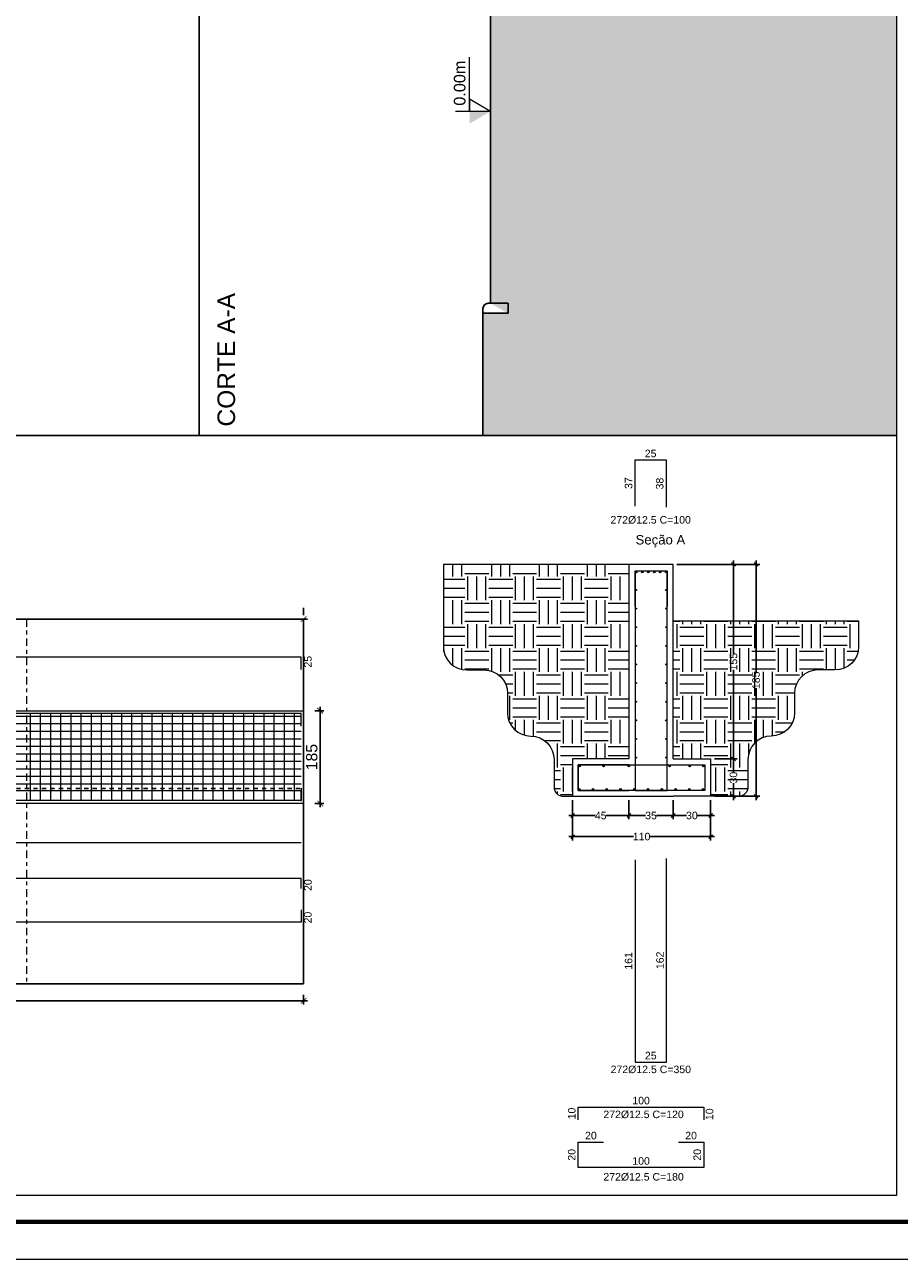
# Model space of a CAD drawing. Header units: millimetres. Extents: x 83 to 471, y -739 to 93.
# Tile 114 of 185: x 171 to 195, y -363 to -330. Entities that reach past the tile are written whole.
import ezdxf
from ezdxf.enums import TextEntityAlignment as Align

# ---------------------------------------------------------------- set-up
doc = ezdxf.new("R2010")
doc.units = ezdxf.units.MM
doc.linetypes.add('CYPE_RAYA', pattern=[0.225, 0.1125, -0.1125])
doc.linetypes.add('CYPE_RAYAPUNTO', pattern=[0.4125, 0.2025, -0.105, 0, -0.105])
for name, color, linetype, lineweight in [('.', 7, 'Continuous', 5), ('__MAGNUS.Cota', 30, 'Continuous', 9), ('__MAGNUS.Margem', 7, 'Continuous', 70), ('__MAGNUS.Selo', 7, 'Continuous', 30), ('ARM_LONGITUDINAL_Ø12_5', 7, 'Continuous', 9), ('ARM_LONGITUDINAL_Ø8', 7, 'Continuous', 9), ('ARM_TRANSVERSAL_Ø8', 7, 'Continuous', 9), ('CORTE - RAMPA', 7, 'Continuous', 0), ('COTAS', 250, 'Continuous', 5), ('ELE_COT_COT_ANCORAGENS', 7, 'Continuous', 9), ('ELE_COT_COT_LIN_APOIOS', 7, 'CYPE_RAYAPUNTO', 9), ('PECA_COMPLETA', 7, 'Continuous', 0), ('SAP_DIMENSION_Y_ARM', 7, 'Continuous', 0), ('SEC_CONT_VIG_CONCRETO_CORTE', 7, 'Continuous', 9), ('SEC_COTAS_SEC_DIM_VIGA', 7, 'Continuous', 9), ('SEC_REF_TXT_NOMES', 7, 'Continuous', 9), ('SEC_REF_TXT_POSICOES_ARM_ESTRIBOS', 7, 'Continuous', 9)]:
    doc.layers.add(name, color=color, linetype=linetype, lineweight=lineweight)
doc.styles.add('Arial', font='arial.ttf')
doc.styles.add('Arial Narrow', font='ARIALN.TTF')
doc.dimstyles.new('Copy of UM_75.000000', dxfattribs={"dimtxt": 0.3, "dimasz": 0.15, "dimexe": 0.1, "dimexo": 0.3, "dimgap": 0.07, "dimtad": 1, "dimdec": 0, "dimlfac": 75, "dimzin": 0, "dimdsep": 46, "dimtxsty": 'Arial', "dimblk": 'DOT', "dimcen": 0.09, "dimdle": 0.1, "dimclrd": 30, "dimclre": 30, "dimclrt": 7, "dimadec": 1, "dimazin": 2, "dimtfac": 1, "dimtdec": 0, "dimtofl": 0, "dimtmove": 0, "dimatfit": 3, "dimldrblk": 'DOT', "dimfxl": 1, "dimtolj": 1, "dimarcsym": 0})
doc.dimstyles.new('cype_oblique', dxfattribs={"dimtxt": 0.2, "dimasz": 0.1, "dimexe": 0.1, "dimexo": 0.1, "dimgap": 0, "dimtad": 0, "dimdec": 0, "dimlfac": 30, "dimzin": 0, "dimdsep": 46, "dimtxsty": 'Arial', "dimblk1": 'OBLIQUE', "dimblk2": 'OBLIQUE', "dimsah": 1, "dimcen": 0.09, "dimdle": 0.1, "dimadec": 0, "dimazin": 0, "dimtfac": 1, "dimtdec": 0, "dimtofl": 0, "dimtmove": 2, "dimatfit": 3, "dimfxl": 1, "dimtolj": 1, "dimtzin": 0, "dimarcsym": 0})
doc.dimstyles.new('UM_30.000000', dxfattribs={"dimtxt": 0.22, "dimasz": 0.1, "dimexe": 0.1, "dimexo": 0.3, "dimgap": 0.07, "dimtad": 1, "dimdec": 0, "dimlfac": 30, "dimzin": 0, "dimdsep": 46, "dimtxsty": 'Arial', "dimblk": 'DOT', "dimcen": 0.09, "dimdle": 0.1, "dimclrd": 30, "dimclre": 30, "dimclrt": 256, "dimadec": 1, "dimazin": 2, "dimtfac": 1, "dimtdec": 0, "dimtofl": 0, "dimtmove": 0, "dimatfit": 3, "dimldrblk": 'DOT', "dimfxl": 1, "dimtolj": 1, "dimarcsym": 0})
pattern_1 = [(0, (0.17, 277.9074), (0.635, 0.635), [0.635, -0.635]), (0, (0.17, 278.1455), (0.635, 0.635), [0.635, -0.635]), (0, (0.17, 278.38365), (0.635, 0.635), [0.635, -0.635]), (90, (0.2494, 278.463), (-0.635, 0.635), [0.635, -0.635]), (90, (0.4875, 278.463), (-0.635, 0.635), [0.635, -0.635]), (90, (0.7256, 278.463), (-0.635, 0.635), [0.635, -0.635])]

# ---------------------------------------------------------------- blocks, each defined once
blk = doc.blocks.new('*U1863')
at = {"layer": '__MAGNUS.Margem', "linetype": 'Continuous'}
blk.add_line((-980.92, -2.28), (173.08, -2.28), dxfattribs=at)
at = {"layer": '__MAGNUS.Margem', "lineweight": 9}
blk.add_line((-1005.92, -12.28), (183.08, -12.28), dxfattribs=at)
at = {"layer": '__MAGNUS.Selo', "style": 'Arial Narrow', "width": 1}
for tag, height, p in [('PROPRIETÁRIO', 3.4, (17.21, 48.91)), ('EDIFICAÇÃORESIDENCIAL', 3.4, (17.21, 40.61)), ('ESTRUTURAL', 3.4, (17.8, 20.69)), ('ANTEPROJETO', 2.43, (111.69, 13.5)), ('ARQ01/01', 5.5, (139.44, 9.5)), ('INDICADA', 2.43, (111.53, 8))]:
    blk.add_attdef(tag, text='', height=height, dxfattribs=at).set_placement(p, align=Align.MIDDLE_LEFT)
at = {"layer": '__MAGNUS.Selo', "lineweight": 30, "flags": 104}
for tag, p in [('ENDEREÇODAOBRA', (17.21, 33.54)), ('ENDEREÇODAOBRA', (17.21, 27.87)), ('TÍTULO', (17.21, 10.8))]:
    blk.add_attdef(tag, text='', height=3.4, dxfattribs=at).set_placement(p, align=Align.MIDDLE_LEFT)
blk = doc.blocks.new('CORTEA-A')
at = {"layer": '.', "true_color": 0x939598}
h = blk.add_hatch(dxfattribs=at)
h.set_pattern_fill('EARTH', color=252, scale=0.1333)
h.paths.add_polyline_path([(18.528, 61.143), (18.528, 0), (7.542, 0), (7.542, 3.243), (8.208, 3.243), (7.742, 3.51), (7.742, 13.708), (8.208, 13.708), (8.208, 13.975), (9.408, 15.018), (9.408, 17.86), (9.408, 17.86), (9.408, 18.927), (9.408, 18.927), (12.542, 22.127), (12.542, 24.375), (12.608, 24.375), (12.608, 25.842), (12.542, 25.842), (10.542, 27.908), (10.542, 32.442), (11.408, 32.442), (11.408, 32.376), (11.875, 32.375), (11.875, 33.176), (11.408, 33.176), (11.408, 32.909), (10.542, 32.909), (10.542, 42.309), (11.408, 42.309), (11.408, 42.242), (11.875, 42.242), (11.875, 43.042), (11.408, 43.042), (11.408, 42.775), (10.542, 42.775), (10.542, 56.66), (11.008, 60.631), (11.008, 61.143), (18.528, 61.143)], is_closed=False)
h.paths.add_polyline_path([(10.225, 31.947), (10.991, 31.947), (10.991, 31.354), (10.225, 31.354)])
h.paths.add_polyline_path([(9.072, 17.183), (9.408, 17.183), (9.408, 16.59), (9.072, 16.59)])
h.paths.add_polyline_path([(10.857, 27.751), (11.626, 27.751), (11.626, 27.158), (10.857, 27.158)])
h.paths.add_polyline_path([(12.078, 26.965), (12.644, 26.965), (12.644, 26.371), (12.078, 26.371)], flags=16)
h.paths.add_polyline_path([(10.542, 44.179), (10.991, 44.179), (10.991, 43.586), (10.542, 43.586)], flags=16)
h.paths.add_polyline_path([(12.635, 34.284), (12.635, 40.867), (13.951, 40.867), (13.951, 34.284)], flags=16)
h.paths.add_polyline_path([(12.635, 18.33), (12.635, 24.912), (13.951, 24.912), (13.951, 18.33)], flags=16)
h.paths.add_polyline_path([(10.624, 34.314), (11.193, 34.314), (11.193, 33.722), (10.624, 33.722)], flags=16)
h.paths.add_polyline_path([(10.624, 41.645), (11.193, 41.645), (11.193, 41.053), (10.624, 41.053)], flags=16)
h.paths.add_polyline_path([(14.637, 18.288), (14.637, 24.954), (16.424, 24.954), (16.424, 18.288)], flags=16)
at = {"layer": 'COTAS'}
h = blk.add_hatch(color=256, dxfattribs=at)
h.dxf.hatch_style = 1
h.paths.add_polyline_path([(7.185, 8.282), (7.742, 8.609), (7.185, 8.609), (7.185, 8.282)])
for p, q in [((0, 0), (0, 61.143)), ((7.742, 13.708), (7.742, 3.51)), ((7.542, 0), (7.542, 3.372)), ((7.68, 3.51), (8.208, 3.51)), ((8.208, 3.51), (8.208, 3.243)), ((7.542, 3.243), (8.208, 3.243))]:
    blk.add_line(p, q)
blk.add_arc((7.68, 3.372), 0.138, 90, 180)
for p, q in [((7.185, 8.609), (7.185, 10.046)), ((7.742, 8.609), (7.185, 8.936)), ((7.185, 8.936), (7.185, 8.609)), ((7.742, 8.609), (6.813, 8.609))]:
    blk.add_line(p, q, dxfattribs=at)
at = {"layer": 'CORTE - RAMPA', "style": 'Arial'}
blk.add_text('0.00m', height=0.308, rotation=90, dxfattribs=at).set_placement((7.075, 8.76))
at = {"layer": 'SAP_DIMENSION_Y_ARM', "lineweight": 9, "style": 'Arial'}
blk.add_text('CORTE A-A ', height=0.4667, rotation=90, dxfattribs=at).set_placement((0.955, 0.235))
blk = doc.blocks.new('_ARCHTICK')
at = {"color": 0, "linetype": 'ByBlock', "const_width": 0.15}
blk.add_lwpolyline([(-0.5, -0.5), (0.5, 0.5)], dxfattribs=at)
blk = doc.blocks.new('*D2546')
at = {"layer": 'COTAS', "lineweight": -2}
for p, q in [((105.212, -345.306), (105.212, -345.506)), ((178.767, -345.306), (178.767, -345.506)), ((105.112, -345.606), (178.867, -345.606))]:
    blk.add_line(p, q, dxfattribs=at)
at = {"layer": 'Defpoints', "color": 0}
for p in [(105.212, -345.606), (178.767, -345.606), (178.767, -345.606)]:
    blk.add_point(p, dxfattribs=at)
at = {"layer": 'COTAS', "linetype": 'ByBlock', "lineweight": -2, "xscale": 0.15, "yscale": 0.15, "zscale": 0.15, "rotation": 180}
blk.add_blockref('_ARCHTICK', (105.212, -345.606), dxfattribs=at)
at = {"layer": 'COTAS', "linetype": 'ByBlock', "lineweight": -2, "xscale": 0.15, "yscale": 0.15, "zscale": 0.15}
blk.add_blockref('_ARCHTICK', (178.767, -345.606), dxfattribs=at)
at = {"layer": 'COTAS', "color": 7, "insert": (141.989, -345.383), "char_height": 0.3, "attachment_point": 5, "style": 'Arial'}
blk.add_mtext('\\A1;5517', dxfattribs=at)
blk = doc.blocks.new('_DOT')
at = {"layer": '__MAGNUS.Cota', "linetype": 'ByBlock'}
blk.add_line((-0.5, 0), (-1, 0), dxfattribs=at)
at = {"layer": '__MAGNUS.Cota', "linetype": 'ByBlock', "const_width": 0.5}
blk.add_lwpolyline([(-0.25, 0, 1), (0.25, 0, 1)], format="xyb", close=True, dxfattribs=at)
blk = doc.blocks.new('DOT')
at = {"color": 0, "linetype": 'ByBlock'}
blk.add_line((-0.5, 0), (-1, 0), dxfattribs=at)
at = {"color": 0, "linetype": 'ByBlock', "const_width": 0.5}
blk.add_lwpolyline([(-0.25, 0, 1), (0.25, 0, 1)], format="xyb", close=True, dxfattribs=at)
blk = doc.blocks.new('*D2549')
at = {"layer": 'COTAS', "lineweight": -2}
for p, q in [((179.067, -348.041), (179.307, -348.041)), ((179.207, -347.941), (179.207, -350.608)), ((179.067, -350.508), (179.307, -350.508))]:
    blk.add_line(p, q, dxfattribs=at)
at = {"layer": 'Defpoints', "color": 0}
for p in [(178.767, -348.041), (178.767, -350.508), (179.207, -350.508)]:
    blk.add_point(p, dxfattribs=at)
at = {"layer": 'COTAS', "linetype": 'ByBlock', "lineweight": -2, "xscale": 0.15, "yscale": 0.15, "zscale": 0.15}
for p, rotation in [((179.207, -348.041), 90), ((179.207, -350.508), 270)]:
    blk.add_blockref('_ARCHTICK', p, dxfattribs=dict(at, rotation=rotation))
at = {"layer": 'COTAS', "color": 7, "insert": (178.984, -349.274), "char_height": 0.3, "attachment_point": 5, "rotation": 90, "style": 'Arial'}
blk.add_mtext('\\A1;185', dxfattribs=at)
blk = doc.blocks.new('_OBLIQUE')
at = {"color": 0, "linetype": 'ByBlock', "lineweight": -2}
blk.add_line((-0.5, -0.5), (0.5, 0.5), dxfattribs=at)
blk = doc.blocks.new('*D2550')
at = {"layer": 'Defpoints', "color": 0}
for p in [(189.58, -349.324), (189.58, -350.315), (190.187, -350.315)]:
    blk.add_point(p, dxfattribs=at)
at = {"layer": 'SEC_COTAS_SEC_DIM_VIGA', "color": 0, "lineweight": -2}
for p, q in [((189.68, -349.324), (190.287, -349.324)), ((190.187, -349.224), (190.187, -349.677)), ((190.187, -350.415), (190.187, -349.963)), ((189.68, -350.315), (190.287, -350.315))]:
    blk.add_line(p, q, dxfattribs=at)
at = {"layer": 'SEC_COTAS_SEC_DIM_VIGA', "color": 0, "linetype": 'ByBlock', "lineweight": -2, "xscale": 0.1, "yscale": 0.1, "zscale": 0.1}
for p, rotation in [((190.187, -349.324), 90), ((190.187, -350.315), 270)]:
    blk.add_blockref('_OBLIQUE', p, dxfattribs=dict(at, rotation=rotation))
at = {"layer": 'SEC_COTAS_SEC_DIM_VIGA', "color": 0, "insert": (190.187, -349.82), "char_height": 0.2, "attachment_point": 5, "rotation": 90, "style": 'Arial'}
blk.add_mtext('\\A1;30', dxfattribs=at)
blk = doc.blocks.new('*D2551')
at = {"layer": 'Defpoints', "color": 0}
for p in [(188.584, -344.154), (190.187, -344.154), (189.58, -349.324)]:
    blk.add_point(p, dxfattribs=at)
at = {"layer": 'SEC_COTAS_SEC_DIM_VIGA', "color": 0, "lineweight": -2}
for p, q in [((190.187, -344.054), (190.187, -346.527)), ((188.684, -344.154), (190.287, -344.154)), ((190.187, -349.424), (190.187, -346.952)), ((189.68, -349.324), (190.287, -349.324))]:
    blk.add_line(p, q, dxfattribs=at)
at = {"layer": 'SEC_COTAS_SEC_DIM_VIGA', "color": 0, "linetype": 'ByBlock', "lineweight": -2, "xscale": 0.1, "yscale": 0.1, "zscale": 0.1}
for p, rotation in [((190.187, -344.154), 90), ((190.187, -349.324), 270)]:
    blk.add_blockref('_OBLIQUE', p, dxfattribs=dict(at, rotation=rotation))
at = {"layer": 'SEC_COTAS_SEC_DIM_VIGA', "color": 0, "insert": (190.187, -346.739), "char_height": 0.2, "attachment_point": 5, "rotation": 90, "style": 'Arial'}
blk.add_mtext('\\A1;155', dxfattribs=at)
blk = doc.blocks.new('*D2552')
at = {"layer": 'Defpoints', "color": 0}
for p in [(188.584, -350.315), (189.58, -350.315), (189.58, -350.827)]:
    blk.add_point(p, dxfattribs=at)
at = {"layer": 'SEC_COTAS_SEC_DIM_VIGA', "color": 0, "lineweight": -2}
for p, q in [((188.584, -350.415), (188.584, -350.927)), ((189.58, -350.415), (189.58, -350.927)), ((188.484, -350.827), (188.939, -350.827)), ((189.68, -350.827), (189.224, -350.827))]:
    blk.add_line(p, q, dxfattribs=at)
at = {"layer": 'SEC_COTAS_SEC_DIM_VIGA', "color": 0, "linetype": 'ByBlock', "lineweight": -2, "xscale": 0.1, "yscale": 0.1, "zscale": 0.1, "rotation": 180}
blk.add_blockref('_OBLIQUE', (188.584, -350.827), dxfattribs=at)
at = {"layer": 'SEC_COTAS_SEC_DIM_VIGA', "color": 0, "linetype": 'ByBlock', "lineweight": -2, "xscale": 0.1, "yscale": 0.1, "zscale": 0.1}
blk.add_blockref('_OBLIQUE', (189.58, -350.827), dxfattribs=at)
at = {"layer": 'SEC_COTAS_SEC_DIM_VIGA', "color": 0, "insert": (189.082, -350.827), "char_height": 0.2, "attachment_point": 5, "style": 'Arial'}
blk.add_mtext('\\A1;30', dxfattribs=at)
blk = doc.blocks.new('*D2553')
at = {"layer": 'Defpoints', "color": 0}
for p in [(185.912, -350.315), (187.408, -350.315), (185.912, -350.827)]:
    blk.add_point(p, dxfattribs=at)
at = {"layer": 'SEC_COTAS_SEC_DIM_VIGA', "color": 0, "lineweight": -2}
for p, q in [((185.912, -350.415), (185.912, -350.927)), ((187.408, -350.415), (187.408, -350.927)), ((185.812, -350.827), (186.512, -350.827)), ((187.508, -350.827), (186.808, -350.827))]:
    blk.add_line(p, q, dxfattribs=at)
at = {"layer": 'SEC_COTAS_SEC_DIM_VIGA', "color": 0, "linetype": 'ByBlock', "lineweight": -2, "xscale": 0.1, "yscale": 0.1, "zscale": 0.1, "rotation": 180}
blk.add_blockref('_OBLIQUE', (185.912, -350.827), dxfattribs=at)
at = {"layer": 'SEC_COTAS_SEC_DIM_VIGA', "color": 0, "linetype": 'ByBlock', "lineweight": -2, "xscale": 0.1, "yscale": 0.1, "zscale": 0.1}
blk.add_blockref('_OBLIQUE', (187.408, -350.827), dxfattribs=at)
at = {"layer": 'SEC_COTAS_SEC_DIM_VIGA', "color": 0, "insert": (186.66, -350.827), "char_height": 0.2, "attachment_point": 5, "style": 'Arial'}
blk.add_mtext('\\A1;45', dxfattribs=at)
blk = doc.blocks.new('*D2554')
at = {"layer": 'Defpoints', "color": 0}
for p in [(188.584, -344.154), (190.785, -344.154), (189.58, -350.315)]:
    blk.add_point(p, dxfattribs=at)
at = {"layer": 'SEC_COTAS_SEC_DIM_VIGA', "color": 0, "lineweight": -2}
for p, q in [((190.785, -344.054), (190.785, -347.022)), ((188.684, -344.154), (190.885, -344.154)), ((190.785, -350.415), (190.785, -347.447)), ((189.68, -350.315), (190.885, -350.315))]:
    blk.add_line(p, q, dxfattribs=at)
at = {"layer": 'SEC_COTAS_SEC_DIM_VIGA', "color": 0, "linetype": 'ByBlock', "lineweight": -2, "xscale": 0.1, "yscale": 0.1, "zscale": 0.1}
for p, rotation in [((190.785, -344.154), 90), ((190.785, -350.315), 270)]:
    blk.add_blockref('_OBLIQUE', p, dxfattribs=dict(at, rotation=rotation))
at = {"layer": 'SEC_COTAS_SEC_DIM_VIGA', "color": 0, "insert": (190.785, -347.235), "char_height": 0.2, "attachment_point": 5, "rotation": 90, "style": 'Arial'}
blk.add_mtext('\\A1;185', dxfattribs=at)
blk = doc.blocks.new('*D2555')
at = {"layer": 'Defpoints', "color": 0}
for p in [(185.912, -350.315), (189.58, -350.315), (185.912, -351.386)]:
    blk.add_point(p, dxfattribs=at)
at = {"layer": 'SEC_COTAS_SEC_DIM_VIGA', "color": 0, "lineweight": -2}
for p, q in [((185.912, -350.415), (185.912, -351.486)), ((189.58, -350.415), (189.58, -351.486)), ((185.812, -351.386), (187.534, -351.386)), ((189.68, -351.386), (187.957, -351.386))]:
    blk.add_line(p, q, dxfattribs=at)
at = {"layer": 'SEC_COTAS_SEC_DIM_VIGA', "color": 0, "linetype": 'ByBlock', "lineweight": -2, "xscale": 0.1, "yscale": 0.1, "zscale": 0.1, "rotation": 180}
blk.add_blockref('_OBLIQUE', (185.912, -351.386), dxfattribs=at)
at = {"layer": 'SEC_COTAS_SEC_DIM_VIGA', "color": 0, "linetype": 'ByBlock', "lineweight": -2, "xscale": 0.1, "yscale": 0.1, "zscale": 0.1}
blk.add_blockref('_OBLIQUE', (189.58, -351.386), dxfattribs=at)
at = {"layer": 'SEC_COTAS_SEC_DIM_VIGA', "color": 0, "insert": (187.746, -351.386), "char_height": 0.2, "attachment_point": 5, "style": 'Arial'}
blk.add_mtext('\\A1;110', dxfattribs=at)
blk = doc.blocks.new('*U2467')
at = {"layer": 'ARM_LONGITUDINAL_Ø12_5'}
blk.add_circle((0, 0), 0.0208, dxfattribs=at)
blk = doc.blocks.new('*U2466')
at = {"color": 0, "linetype": 'ByBlock', "lineweight": -2, "transparency": 16777216}
for p in [(0, 0), (0.366, 0), (0.731, 0), (1.097, 0), (1.463, 0), (1.828, 0), (2.194, 0), (2.56, 0), (2.925, 0), (3.291, 0)]:
    blk.add_blockref('*U2467', p, dxfattribs=at)
blk = doc.blocks.new('*U2469')
at = {"layer": 'ARM_LONGITUDINAL_Ø12_5'}
blk.add_circle((0, 0), 0.0208, dxfattribs=at)
blk = doc.blocks.new('*U2468')
at = {"color": 0, "linetype": 'ByBlock', "lineweight": -2, "transparency": 16777216}
for p in [(0, 0), (0.158, 0), (0.317, 0), (0.475, 0), (0.633, 0), (0.792, 0)]:
    blk.add_blockref('*U2469', p, dxfattribs=at)
blk = doc.blocks.new('*D2556')
at = {"layer": 'Defpoints', "color": 0}
for p in [(187.573, -341.38), (187.573, -341.38), (187.573, -342.611)]:
    blk.add_point(p, dxfattribs=at)
at = {"layer": 'COTAS', "insert": (187.4, -341.995), "char_height": 0.2, "attachment_point": 5, "rotation": 90, "style": 'Arial'}
blk.add_mtext('\\A1;37', dxfattribs=at)
blk = doc.blocks.new('*D2557')
at = {"layer": 'Defpoints', "color": 0}
for p in [(187.573, -341.38), (188.4, -341.38), (188.4, -341.38)]:
    blk.add_point(p, dxfattribs=at)
at = {"layer": 'COTAS', "insert": (187.986, -341.208), "char_height": 0.2, "attachment_point": 5, "style": 'Arial'}
blk.add_mtext('\\A1;25', dxfattribs=at)
blk = doc.blocks.new('*D2558')
at = {"layer": 'Defpoints', "color": 0}
for p in [(187.573, -352.003), (187.573, -352.003), (187.573, -357.376)]:
    blk.add_point(p, dxfattribs=at)
at = {"layer": 'COTAS', "insert": (187.4, -354.69), "char_height": 0.2, "attachment_point": 5, "rotation": 90, "style": 'Arial'}
blk.add_mtext('\\A1;161', dxfattribs=at)
blk = doc.blocks.new('*D2559')
at = {"layer": 'Defpoints', "color": 0}
for p in [(187.573, -357.376), (187.573, -357.378), (188.408, -357.378)]:
    blk.add_point(p, dxfattribs=at)
at = {"layer": 'COTAS', "insert": (187.99, -357.206), "char_height": 0.2, "attachment_point": 5, "style": 'Arial'}
blk.add_mtext('\\A1;25', dxfattribs=at)
blk = doc.blocks.new('*D2560')
at = {"layer": 'Defpoints', "color": 0}
for p in [(188.408, -351.969), (188.408, -351.969), (188.408, -357.378)]:
    blk.add_point(p, dxfattribs=at)
at = {"layer": 'COTAS', "insert": (188.236, -354.674), "char_height": 0.2, "attachment_point": 5, "rotation": 90, "style": 'Arial'}
blk.add_mtext('\\A1;162', dxfattribs=at)
blk = doc.blocks.new('*D2561')
at = {"layer": 'Defpoints', "color": 0}
for p in [(186.064, -360.178), (189.399, -360.178), (189.399, -360.178)]:
    blk.add_point(p, dxfattribs=at)
at = {"layer": 'COTAS', "insert": (187.732, -360.006), "char_height": 0.2, "attachment_point": 5, "style": 'Arial'}
blk.add_mtext('\\A1;100', dxfattribs=at)
blk = doc.blocks.new('*D2562')
at = {"layer": 'Defpoints', "color": 0}
for p in [(186.062, -359.503), (186.062, -360.178), (186.064, -360.178)]:
    blk.add_point(p, dxfattribs=at)
at = {"layer": 'COTAS', "insert": (185.89, -359.841), "char_height": 0.2, "attachment_point": 5, "rotation": 90, "style": 'Arial'}
blk.add_mtext('\\A1;20', dxfattribs=at)
blk = doc.blocks.new('*D2563')
at = {"layer": 'Defpoints', "color": 0}
for p in [(186.062, -359.503), (186.062, -359.503), (186.735, -359.503)]:
    blk.add_point(p, dxfattribs=at)
at = {"layer": 'COTAS', "insert": (186.399, -359.331), "char_height": 0.2, "attachment_point": 5, "style": 'Arial'}
blk.add_mtext('\\A1;20', dxfattribs=at)
blk = doc.blocks.new('*D2564')
at = {"layer": 'Defpoints', "color": 0}
for p in [(188.724, -359.503), (189.397, -359.503), (189.397, -359.503)]:
    blk.add_point(p, dxfattribs=at)
at = {"layer": 'COTAS', "insert": (189.06, -359.331), "char_height": 0.2, "attachment_point": 5, "style": 'Arial'}
blk.add_mtext('\\A1;20', dxfattribs=at)
blk = doc.blocks.new('*D2565')
at = {"layer": 'Defpoints', "color": 0}
for p in [(189.397, -359.503), (189.397, -360.178), (189.399, -360.178)]:
    blk.add_point(p, dxfattribs=at)
at = {"layer": 'COTAS', "insert": (189.225, -359.841), "char_height": 0.2, "attachment_point": 5, "rotation": 90, "style": 'Arial'}
blk.add_mtext('\\A1;20', dxfattribs=at)
blk = doc.blocks.new('*D2566')
at = {"layer": 'Defpoints', "color": 0}
for p in [(186.064, -358.573), (189.399, -358.573), (189.399, -358.573)]:
    blk.add_point(p, dxfattribs=at)
at = {"layer": 'COTAS', "insert": (187.732, -358.401), "char_height": 0.2, "attachment_point": 5, "style": 'Arial'}
blk.add_mtext('\\A1;100', dxfattribs=at)
blk = doc.blocks.new('*D2567')
at = {"layer": 'Defpoints', "color": 0}
for p in [(186.064, -358.573), (186.064, -358.573), (186.064, -358.916)]:
    blk.add_point(p, dxfattribs=at)
at = {"layer": 'COTAS', "insert": (185.892, -358.744), "char_height": 0.2, "attachment_point": 5, "rotation": 90, "style": 'Arial'}
blk.add_mtext('\\A1;10', dxfattribs=at)
blk = doc.blocks.new('*D2568')
at = {"layer": 'Defpoints', "color": 0}
for p in [(189.399, -358.573), (189.723, -358.573), (189.399, -358.916)]:
    blk.add_point(p, dxfattribs=at)
at = {"layer": 'COTAS', "insert": (189.551, -358.763), "char_height": 0.2, "attachment_point": 5, "rotation": 90, "style": 'Arial'}
blk.add_mtext('\\A1;10', dxfattribs=at)
blk = doc.blocks.new('*D2569')
at = {"layer": 'Defpoints', "color": 0}
for p in [(188.4, -341.38), (188.4, -341.38), (188.4, -342.632)]:
    blk.add_point(p, dxfattribs=at)
at = {"layer": 'COTAS', "insert": (188.228, -342.006), "char_height": 0.2, "attachment_point": 5, "rotation": 90, "style": 'Arial'}
blk.add_mtext('\\A1;38', dxfattribs=at)
blk = doc.blocks.new('*D2578')
at = {"layer": 'COTAS', "lineweight": -2}
for p, q in [((178.867, -355.748), (105.112, -355.748)), ((105.212, -355.594), (105.212, -355.848)), ((178.767, -355.594), (178.767, -355.848))]:
    blk.add_line(p, q, dxfattribs=at)
at = {"layer": 'Defpoints', "color": 0}
for p in [(105.212, -355.294), (178.767, -355.294), (105.212, -355.748)]:
    blk.add_point(p, dxfattribs=at)
at = {"layer": 'COTAS', "linetype": 'ByBlock', "lineweight": -2, "xscale": 0.15, "yscale": 0.15, "zscale": 0.15, "rotation": 180}
blk.add_blockref('_ARCHTICK', (105.212, -355.748), dxfattribs=at)
at = {"layer": 'COTAS', "linetype": 'ByBlock', "lineweight": -2, "xscale": 0.15, "yscale": 0.15, "zscale": 0.15}
blk.add_blockref('_ARCHTICK', (178.767, -355.748), dxfattribs=at)
at = {"layer": 'COTAS', "color": 7, "insert": (141.989, -355.525), "char_height": 0.3, "attachment_point": 5, "style": 'Arial'}
blk.add_mtext('\\A1;5517', dxfattribs=at)
blk = doc.blocks.new('*D2579')
at = {"layer": 'Defpoints', "color": 0}
for p in [(187.408, -350.315), (188.584, -350.315), (188.584, -350.827)]:
    blk.add_point(p, dxfattribs=at)
at = {"layer": 'SEC_COTAS_SEC_DIM_VIGA', "color": 0, "lineweight": -2}
for p, q in [((187.408, -350.415), (187.408, -350.927)), ((188.584, -350.415), (188.584, -350.927)), ((187.308, -350.827), (187.852, -350.827)), ((188.684, -350.827), (188.14, -350.827))]:
    blk.add_line(p, q, dxfattribs=at)
at = {"layer": 'SEC_COTAS_SEC_DIM_VIGA', "color": 0, "linetype": 'ByBlock', "lineweight": -2, "xscale": 0.1, "yscale": 0.1, "zscale": 0.1, "rotation": 180}
blk.add_blockref('_OBLIQUE', (187.408, -350.827), dxfattribs=at)
at = {"layer": 'SEC_COTAS_SEC_DIM_VIGA', "color": 0, "linetype": 'ByBlock', "lineweight": -2, "xscale": 0.1, "yscale": 0.1, "zscale": 0.1}
blk.add_blockref('_OBLIQUE', (188.584, -350.827), dxfattribs=at)
at = {"layer": 'SEC_COTAS_SEC_DIM_VIGA', "color": 0, "insert": (187.996, -350.827), "char_height": 0.2, "attachment_point": 5, "style": 'Arial'}
blk.add_mtext('\\A1;35', dxfattribs=at)
blk = doc.blocks.new('*U2471')
at = {"layer": 'ARM_TRANSVERSAL_Ø8'}
blk.add_line((0, 1.166), (0, -1.166), dxfattribs=at)
blk = doc.blocks.new('*U2470')
at = {"layer": 'COTAS', "color": 0, "linetype": 'ByBlock', "lineweight": -2, "transparency": 16777216}
for p in [(66.15, 0), (66.42, 0), (66.69, 0), (66.96, 0), (67.23, 0), (67.5, 0), (67.77, 0), (68.04, 0), (68.31, 0), (68.58, 0), (68.85, 0), (69.12, 0), (69.39, 0), (69.66, 0), (69.93, 0), (70.2, 0), (70.47, 0), (70.74, 0), (71.01, 0), (71.28, 0), (71.55, 0), (71.82, 0), (72.09, 0), (72.36, 0), (72.63, 0), (72.9, 0), (73.17, 0)]:
    blk.add_blockref('*U2471', p, dxfattribs=at)

msp = doc.modelspace()

# ---------------------------------------------------------------- hatches: boundary and pattern name
at = {"layer": '.', "lineweight": 0}
h = msp.add_hatch(dxfattribs=at)
h.set_pattern_fill('EARTH', color=253, scale=0.1)
h.set_pattern_definition(pattern_1)
h.paths.add_polyline_path([(187.40761, -344.15413), (182.48224, -344.15413), (182.48224, -346.34137, 0.41421356), (183.10068, -346.95981), (183.56451, -346.95981, -0.41421356), (184.18295, -347.57825), (184.18295, -348.0983, 0.41421356), (184.8014, -348.71674, -0.41421356), (185.41984, -349.33518), (185.41984, -350.06782, 0.41421356), (185.66723, -350.31521), (185.91462, -350.31521), (185.91462, -349.32434), (187.40761, -349.32434), (187.40761, -344.15413)], is_closed=False)
h = msp.add_hatch(dxfattribs=at)
h.set_pattern_fill('EARTH', color=253, scale=0.1, angle=180)
h.set_pattern_definition(pattern_1)
h.paths.add_polyline_path([(188.58358, -345.65413), (193.50895, -345.65413), (193.50895, -346.34137, -0.41421356), (192.89051, -346.95981), (192.42668, -346.95981, 0.41421356), (191.80824, -347.57825), (191.80824, -348.0983, -0.41421356), (191.1898, -348.71674, 0.41421356), (190.57136, -349.33518), (190.57136, -350.06782, -0.41421356), (190.32397, -350.31521), (189.57958, -350.31521), (189.57958, -349.32434), (188.58358, -349.32434), (188.58358, -345.65413)], is_closed=False)

# ---------------------------------------------------------------- linework, layer by layer
for p, q in [((96.62457, -340.72609), (194.51797, -340.72609)), ((178.76684, -345.60631), (178.76684, -355.29427)), ((178.76684, -355.29427), (105.2119, -355.29427))]:
    msp.add_line(p, q)
at = {"linetype": 'CYPE_RAYA'}
msp.add_line((105.2119, -350.10757), (178.76684, -350.10757), dxfattribs=at)
at = {"layer": 'ARM_LONGITUDINAL_Ø12_5'}
for centre in [(186.09853, -349.51126), (186.73599, -349.51126), (187.40761, -349.51126), (188.48833, -349.51126), (189.02401, -349.51126), (189.3897, -349.51126)]:
    msp.add_circle(centre, 0.02083, dxfattribs=at)
at = {"layer": 'ARM_LONGITUDINAL_Ø8'}
for centre in [(187.60085, -344.83483), (188.39722, -344.83483), (187.60085, -345.32947), (188.39722, -345.32947), (187.60085, -345.82411), (188.39722, -345.82411), (187.60085, -346.31875), (188.39722, -346.31875), (187.60085, -346.81339), (188.39722, -346.81339), (187.60085, -347.30803), (188.39722, -347.30803), (187.60085, -347.80267), (188.39722, -347.80267), (187.60085, -348.29731), (188.39722, -348.29731), (187.60085, -348.79194), (188.39722, -348.79194), (187.60085, -349.28658), (188.39722, -349.28658)]:
    msp.add_circle(centre, 0.01333, dxfattribs=at)
at = {"layer": 'ARM_TRANSVERSAL_Ø8'}
for p, q in [((105.2789, -348.18472), (178.69984, -348.18472)), ((105.2789, -348.38472), (178.69984, -348.38472)), ((105.2789, -348.58472), (178.69984, -348.58472)), ((105.2789, -348.78472), (178.69984, -348.78472)), ((105.2789, -348.98472), (178.69984, -348.98472)), ((105.2789, -349.18472), (178.69984, -349.18472)), ((105.2789, -349.38472), (178.69984, -349.38472)), ((105.2789, -349.58472), (178.69984, -349.58472)), ((105.2789, -349.78472), (178.69984, -349.78472)), ((105.2789, -349.98472), (178.69984, -349.98472))]:
    msp.add_line(p, q, dxfattribs=at)
for points in [[(187.57261, -342.61108), (187.57261, -341.37971), (188.4, -341.37971), (188.4, -342.63167)], [(187.57261, -344.32258), (187.57261, -350.16247), (188.4276, -350.16247), (188.4276, -344.32258)], [(187.57261, -345.27024), (187.57261, -344.32258), (188.4276, -344.32258), (188.4276, -345.27024)], [(178.69984, -348.4481), (178.69984, -348.1181), (162.22537, -348.1181)], [(188.58358, -349.47709), (189.42683, -349.47709), (189.42683, -350.16247), (186.06436, -350.16247), (186.06436, -349.47709), (187.40761, -349.47709)], [(186.06436, -349.81978), (186.06436, -349.47709), (189.42683, -349.47709), (189.42683, -349.81978)], [(178.69984, -350.09806), (178.69984, -350.42806), (163.4974, -350.42806)], [(178.69984, -350.44057), (178.69984, -350.17457), (163.4974, -350.17457)], [(187.57261, -352.0035), (187.57261, -357.37606), (188.40819, -357.37822), (188.40819, -351.9692)], [(186.06436, -358.91566), (186.06436, -358.57297), (189.39922, -358.57297), (189.39922, -358.91566)], [(188.72382, -359.50348), (189.39707, -359.50348), (189.39922, -360.17807), (186.06436, -360.17807), (186.06221, -359.50348), (186.73545, -359.50348)]]:
    msp.add_lwpolyline(points, dxfattribs=at)
at = {"layer": 'ELE_COT_COT_LIN_APOIOS'}
msp.add_line((171.4019, -345.60631), (171.4019, -355.29427), dxfattribs=at)
at = {"layer": 'PECA_COMPLETA'}
for points in [[(194.51797, -360.92284), (96.62457, -360.92284), (96.62457, -279.58266), (194.51797, -279.58266)], [(178.76684, -350.50757), (105.2119, -350.50757), (105.2119, -348.0409), (178.76684, -348.0409)]]:
    msp.add_lwpolyline(points, close=True, dxfattribs=at)
for points in [[(178.69984, -346.94826), (178.69984, -346.61826), (163.03483, -346.61826)], [(178.69984, -351.54929), (162.77142, -351.54929)], [(178.69984, -352.76761), (178.69984, -352.50161), (163.03094, -352.50161)], [(178.69984, -353.33288), (178.69984, -353.66288), (163.03094, -353.66288)]]:
    msp.add_lwpolyline(points, dxfattribs=at)
at = {"layer": 'SEC_CONT_VIG_CONCRETO_CORTE', "color": 253, "lineweight": 0}
for points in [[(187.40761, -344.15413), (182.48224, -344.15413), (182.48224, -346.34137, 0.41421356), (183.10068, -346.95981), (183.56451, -346.95981, -0.41421356), (184.18295, -347.57825), (184.18295, -348.0983, 0.41421356), (184.8014, -348.71674), (184.8014, -348.71674, -0.41421356), (185.41984, -349.33518), (185.41984, -350.06782, 0.41421356), (185.66723, -350.31521), (185.91462, -350.31521)], [(188.58358, -345.65413), (193.50895, -345.65413), (193.50895, -346.34137, -0.41421356), (192.89051, -346.95981), (192.42668, -346.95981, 0.41421356), (191.80824, -347.57825), (191.80824, -348.0983, -0.41421356), (191.1898, -348.71674), (191.1898, -348.71674, 0.41421356), (190.57136, -349.33518), (190.57136, -350.06782, -0.41421356), (190.32397, -350.31521), (189.57958, -350.31521)]]:
    msp.add_lwpolyline(points, format="xyb", dxfattribs=at)
at = {"layer": 'SEC_CONT_VIG_CONCRETO_CORTE'}
for points in [[(188.58358, -344.15413), (187.40761, -344.15413), (187.40761, -349.32434)], [(188.58358, -349.32434), (188.58358, -344.15413), (188.58358, -344.15413)], [(187.40761, -349.32434), (185.91162, -349.32434), (185.91162, -350.31521), (187.40761, -350.31521)], [(188.58358, -349.32434), (189.57958, -349.32434), (189.57958, -350.31521), (188.58358, -350.31521)], [(187.40761, -349.47709), (186.06436, -349.47709), (186.06436, -350.16247), (187.40761, -350.16247)], [(188.58358, -349.47709), (189.42683, -349.47709), (189.42683, -350.16247), (188.58358, -350.16247)], [(187.40761, -350.31521), (188.58358, -350.31521)]]:
    msp.add_lwpolyline(points, dxfattribs=at)

# ---------------------------------------------------------------- block references
for name, p in [('CORTEA-A', (175.98995, -340.72609)), ('*U2468', (187.60677, -344.35675)), ('*U2466', (186.08856, -350.1283))]:
    msp.add_blockref(name, p)
at = {"layer": '__MAGNUS.Selo', "color": 7, "true_color": 0xffffff, "xscale": 0.0999999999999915, "yscale": 0.0999999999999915, "zscale": 0.0999999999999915}
msp.add_blockref('*U1863', (194.62889, -361.38966), dxfattribs=at)
at = {"layer": 'COTAS'}
msp.add_blockref('*U2470', (105.34846, -349.27423), dxfattribs=at)

# ---------------------------------------------------------------- texts
at = {"layer": 'ELE_COT_COT_ANCORAGENS', "style": 'Arial'}
for s, p in [('25', (178.97937, -346.89596)), ('20', (178.97937, -352.82968)), ('20', (178.97937, -353.69295))]:
    msp.add_text(s, height=0.2, rotation=90, dxfattribs=at).set_placement(p)
at = {"layer": 'SEC_REF_TXT_NOMES', "style": 'Arial'}
msp.add_text('Seção A', height=0.25, dxfattribs=at).set_placement((188.2456, -343.6246), align=Align.CENTER)
at = {"layer": 'SEC_REF_TXT_POSICOES_ARM_ESTRIBOS', "style": 'Arial'}
for s, p in [('272%%c12.5 C=100', (187.9863, -343.06988)), ('272%%c12.5 C=350', (187.9904, -357.67102))]:
    msp.add_text(s, height=0.2, dxfattribs=at).set_placement(p, align=Align.CENTER)
for s, p in [('272%%c12.5 C=120', (186.73007, -358.86687)), ('272%%c12.5 C=180', (186.73007, -360.52547))]:
    msp.add_text(s, height=0.2, dxfattribs=at).set_placement(p)

# ---------------------------------------------------------------- dimensions: what is measured, and where the dimension line sits
at = {"layer": 'COTAS'}
for base, p1, p2, dimstyle, override, picture, middle in [((188.4, -341.37971), (187.57261, -341.37971), (188.4, -341.37971), 'UM_30.000000', {"dimtxt": 0.2, "dimtxsty": 'Arial', "dimse1": 1, "dimse2": 1, "dimsd1": 1, "dimsd2": 1, "dimldrblk": 'DOT'}, '*D2557', (187.9863, -341.20759)), ((178.76684, -345.60631), (105.2119, -345.60631), (178.76684, -345.60631), 'Copy of UM_75.000000', {"dimtxsty": 'Arial', "dimblk1": 'ARCHTICK', "dimblk2": 'ARCHTICK', "dimsah": 1, "dimclrd": 256, "dimclre": 256, "dimldrblk": 'DOT'}, '*D2546', (141.98937, -345.38313)), ((105.2119, -355.74774), (178.76684, -355.29427), (105.2119, -355.29427), 'Copy of UM_75.000000', {"dimtxsty": 'Arial', "dimblk1": 'ARCHTICK', "dimblk2": 'ARCHTICK', "dimsah": 1, "dimclrd": 256, "dimclre": 256, "dimldrblk": 'DOT'}, '*D2578', (141.98937, -355.52457)), ((187.57261, -357.37822), (188.40819, -357.37822), (187.57261, -357.37606), 'UM_30.000000', {"dimtxt": 0.2, "dimtxsty": 'Arial', "dimse1": 1, "dimse2": 1, "dimsd1": 1, "dimsd2": 1, "dimldrblk": 'DOT'}, '*D2559', (187.9904, -357.2061)), ((189.39922, -358.57297), (186.06436, -358.57297), (189.39922, -358.57297), 'UM_30.000000', {"dimtxt": 0.2, "dimtxsty": 'Arial', "dimse1": 1, "dimse2": 1, "dimsd1": 1, "dimsd2": 1, "dimldrblk": 'DOT'}, '*D2566', (187.73179, -358.40086)), ((186.06221, -359.50348), (186.73545, -359.50348), (186.06221, -359.50348), 'UM_30.000000', {"dimtxt": 0.2, "dimtxsty": 'Arial', "dimse1": 1, "dimse2": 1, "dimsd1": 1, "dimsd2": 1, "dimldrblk": 'DOT'}, '*D2563', (186.39883, -359.33137)), ((189.39707, -359.50348), (188.72382, -359.50348), (189.39707, -359.50348), 'UM_30.000000', {"dimtxt": 0.2, "dimse1": 1, "dimse2": 1, "dimsd1": 1, "dimsd2": 1}, '*D2564', (189.06044, -359.33137)), ((189.39922, -360.17807), (186.06436, -360.17807), (189.39922, -360.17807), 'UM_30.000000', {"dimtxt": 0.2, "dimtxsty": 'Arial', "dimse1": 1, "dimse2": 1, "dimsd1": 1, "dimsd2": 1, "dimldrblk": 'DOT'}, '*D2561', (187.73179, -360.00596))]:
    dim = msp.add_linear_dim(base=base, p1=p1, p2=p2, dimstyle=dimstyle, override=override, dxfattribs=at)
    dim.commit()
    dim.dimension.update_dxf_attribs({"geometry": picture, "text_midpoint": middle})
for base, p1, p2, dimstyle, override, picture, middle in [((187.57261, -341.37971), (187.57261, -342.61108), (187.57261, -341.37971), 'UM_30.000000', {"dimtxt": 0.2, "dimtxsty": 'Arial', "dimse1": 1, "dimse2": 1, "dimsd1": 1, "dimsd2": 1, "dimldrblk": 'DOT'}, '*D2556', (187.40042, -341.99539)), ((188.4, -341.37971), (188.4, -342.63167), (188.4, -341.37971), 'UM_30.000000', {"dimtxt": 0.2, "dimtxsty": 'Arial', "dimse1": 1, "dimse2": 1, "dimsd1": 1, "dimsd2": 1, "dimldrblk": 'DOT'}, '*D2569', (188.22781, -342.00569)), ((179.20675, -350.50757), (178.76684, -348.0409), (178.76684, -350.50757), 'Copy of UM_75.000000', {"dimtxsty": 'Arial', "dimblk1": 'ARCHTICK', "dimblk2": 'ARCHTICK', "dimsah": 1, "dimclrd": 256, "dimclre": 256, "dimldrblk": 'DOT'}, '*D2549', (178.98358, -349.27423)), ((188.40819, -351.9692), (188.40819, -357.37822), (188.40819, -351.9692), 'UM_30.000000', {"dimtxt": 0.2, "dimtxsty": 'Arial', "dimse1": 1, "dimse2": 1, "dimsd1": 1, "dimsd2": 1, "dimldrblk": 'DOT'}, '*D2560', (188.23608, -354.67371)), ((187.57261, -352.0035), (187.57261, -357.37606), (187.57261, -352.0035), 'UM_30.000000', {"dimtxt": 0.2, "dimtxsty": 'Arial', "dimse1": 1, "dimse2": 1, "dimsd1": 1, "dimsd2": 1, "dimldrblk": 'DOT'}, '*D2558', (187.40049, -354.68978)), ((186.06221, -360.17807), (186.06221, -359.50348), (186.06436, -360.17807), 'UM_30.000000', {"dimtxt": 0.2, "dimtxsty": 'Arial', "dimse1": 1, "dimse2": 1, "dimsd1": 1, "dimsd2": 1, "dimldrblk": 'DOT'}, '*D2562', (185.89009, -359.84078)), ((189.39707, -360.17807), (189.39707, -359.50348), (189.39922, -360.17807), 'UM_30.000000', {"dimtxt": 0.2, "dimtxsty": 'Arial', "dimse1": 1, "dimse2": 1, "dimsd1": 1, "dimsd2": 1, "dimldrblk": 'DOT'}, '*D2565', (189.22495, -359.84078))]:
    dim = msp.add_linear_dim(base=base, p1=p1, p2=p2, angle=90, dimstyle=dimstyle, override=override, dxfattribs=at)
    dim.commit()
    dim.dimension.update_dxf_attribs({"geometry": picture, "text_midpoint": middle})
for base, p1, p2, picture, middle in [((186.06436, -358.57297), (186.06436, -358.91566), (186.06436, -358.57297), '*D2567', (186.06436, -358.74431)), ((189.72335, -358.57297), (189.39922, -358.91566), (189.39922, -358.57297), '*D2568', (189.72335, -358.76258))]:
    dim = msp.add_linear_dim(base=base, p1=p1, p2=p2, angle=90, dimstyle='UM_30.000000', override={"dimtxt": 0.2, "dimtxsty": 'Arial', "dimse1": 1, "dimse2": 1, "dimsd1": 1, "dimsd2": 1, "dimldrblk": 'DOT'}, dxfattribs=at)
    dim.commit()
    dim.dimension.update_dxf_attribs({"geometry": picture, "text_midpoint": middle, "dimtype": 160})
at = {"layer": 'SEC_COTAS_SEC_DIM_VIGA'}
for base, p1, p2, picture, middle in [((190.18721, -344.15413), (189.57958, -349.32434), (188.58358, -344.15413), '*D2551', (190.18721, -346.73924)), ((190.78542, -344.15413), (189.57958, -350.31521), (188.58358, -344.15413), '*D2554', (190.78542, -347.23467)), ((190.18721, -350.31521), (189.57958, -349.32434), (189.57958, -350.31521), '*D2550', (190.18721, -349.81978))]:
    dim = msp.add_linear_dim(base=base, p1=p1, p2=p2, angle=90, dimstyle='cype_oblique', override={"dimtxsty": 'Arial'}, dxfattribs=at)
    dim.commit()
    dim.dimension.update_dxf_attribs({"geometry": picture, "text_midpoint": middle})
for base, p1, p2, picture, middle in [((185.91162, -350.82704), (187.40761, -350.31521), (185.91162, -350.31521), '*D2553', (186.65961, -350.82704)), ((188.58358, -350.82704), (187.40761, -350.31521), (188.58358, -350.31521), '*D2579', (187.9956, -350.82704)), ((189.57958, -350.82704), (188.58358, -350.31521), (189.57958, -350.31521), '*D2552', (189.08158, -350.82704))]:
    dim = msp.add_linear_dim(base=base, p1=p1, p2=p2, angle=180, dimstyle='cype_oblique', dxfattribs=at)
    dim.commit()
    dim.dimension.update_dxf_attribs({"geometry": picture, "text_midpoint": middle})
dim = msp.add_linear_dim(base=(185.91162, -351.38637), p1=(189.57958, -350.31521), p2=(185.91162, -350.31521), dimstyle='cype_oblique', override={"dimtxsty": 'Arial'}, dxfattribs=at)
dim.commit()
dim.dimension.update_dxf_attribs({"geometry": '*D2555', "text_midpoint": (187.7456, -351.38637)})

doc.saveas('drawing.dxf')
